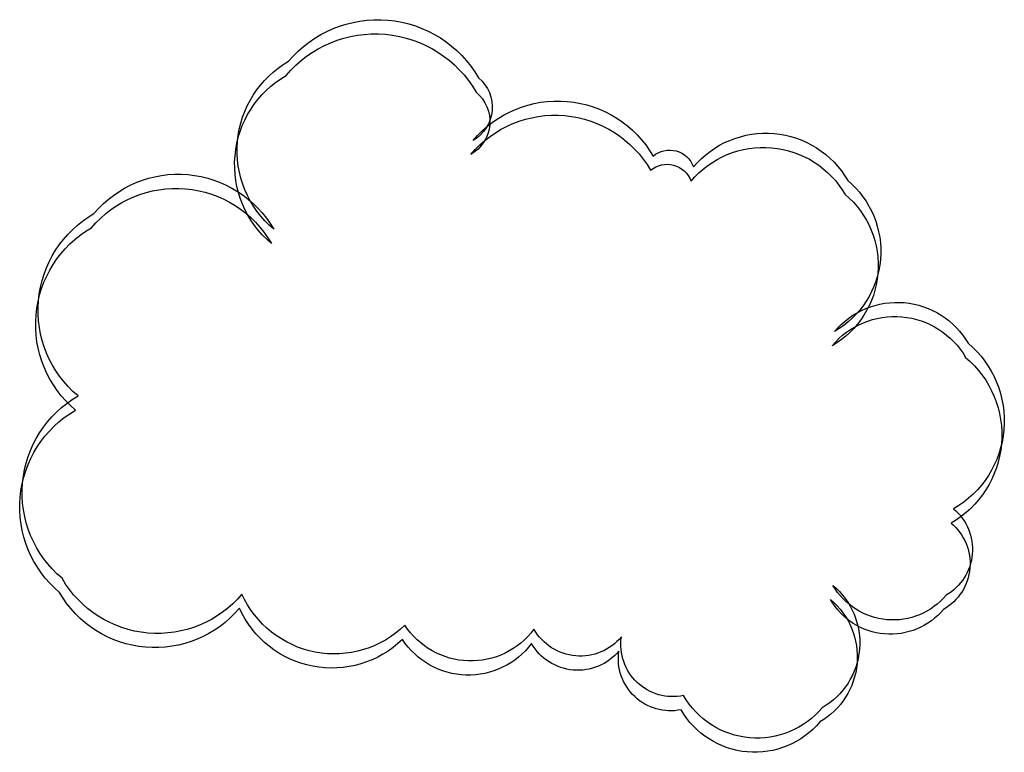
# Model space of a CAD drawing. Header units: metres. Extents: x 4244453 to 4256347, y -2876362 to -2870984.
# Tile 6 of 6: x 4252494 to 4256347, y -2873849 to -2870984. Entities that reach past the tile are written whole.
import ezdxf

# ---------------------------------------------------------------- set-up
doc = ezdxf.new("R2010")
doc.units = ezdxf.units.M

msp = doc.modelspace()

# ---------------------------------------------------------------- linework, layer by layer
at = {"color": 3}
for points in [[(4253363.8, -2873230.4, -0.520567), (4252660, -2873168.8, -0.520567), (4252722.5, -2872455.4, -0.520567), (4252784.9, -2871741.9, -0.520567), (4253488.7, -2871803.5, -0.520567), (4253546.2, -2871146.4, -0.520567), (4254290.2, -2871211.5, -0.520567), (4254268.8, -2871455.6, -0.520567), (4254972.6, -2871517.2, -0.520567), (4255131, -2871559.4, -0.520567), (4255734.2, -2871612.2, -0.520567), (4255682.5, -2872203.6, -0.520567), (4256205.3, -2872249.3, -0.520567), (4256148.6, -2872897, -0.520567), (4256119.1, -2873235, -0.520567), (4255676.7, -2873196.3, -0.520567), (4255634.8, -2873675, -0.520567), (4255091.9, -2873627.5, -0.520567), (4254848.5, -2873398.1, -0.520567), (4254506.7, -2873368.2, -0.520567), (4254001.5, -2873352.4, -0.520567)], [(4253354.2, -2873285.9, -0.520567), (4252650.4, -2873224.3, -0.520567), (4252712.9, -2872510.9, -0.520567), (4252775.3, -2871797.4, -0.520567), (4253479.1, -2871859, -0.520567), (4253536.6, -2871201.9, -0.520567), (4254280.6, -2871267, -0.520567), (4254259.2, -2871511.1, -0.520567), (4254963, -2871572.7, -0.520567), (4255121.4, -2871614.9, -0.520567), (4255724.6, -2871667.7, -0.520567), (4255672.9, -2872259.1, -0.520567), (4256195.7, -2872304.8, -0.520567), (4256139, -2872952.6, -0.520567), (4256109.4, -2873290.5, -0.520567), (4255667.1, -2873251.8, -0.520567), (4255625.2, -2873730.5, -0.520567), (4255082.3, -2873683, -0.520567), (4254838.9, -2873453.6, -0.520567), (4254497.1, -2873423.7, -0.520567), (4253991.9, -2873407.9, -0.520567)]]:
    msp.add_lwpolyline(points, format="xyb", close=True, dxfattribs=at)

doc.saveas('drawing.dxf')
